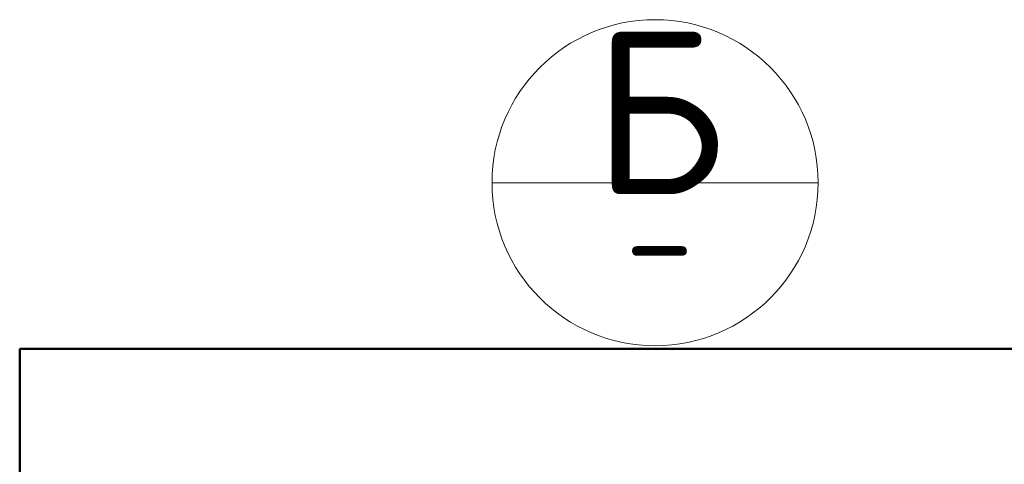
# Model space of a CAD drawing. Header units: millimetres. Extents: x -26477 to 45326, y 46540 to 77465.
# Tile 40 of 50: x 42080 to 42804, y 73402 to 73730. Entities that reach past the tile are written whole.
import ezdxf

# ---------------------------------------------------------------- set-up
doc = ezdxf.new("R2010")
doc.units = ezdxf.units.MM
doc.layers.add('Standard', color=7, linetype='Continuous', lineweight=25)
doc.styles.add('ISOCPEUR', font='ISOCPEUR')

msp = doc.modelspace()

# ---------------------------------------------------------------- linework, layer by layer
at = {"layer": 'Standard', "color": 7, "linetype": 'Continuous', "lineweight": 13, "transparency": 33554687}
msp.add_line((42427.06, 73609.78), (42667.06, 73609.78), dxfattribs=at)
at = {"layer": 'Standard', "color": 7, "linetype": 'Continuous', "lineweight": 50, "transparency": 33554687}
msp.add_lwpolyline([(42079.52, 73487.35), (42079.52, 72754.97), (43035.42, 72754.97), (43035.42, 73487.35), (42079.52, 73487.35)], dxfattribs=at)
at = {"layer": 'Standard', "color": 7, "linetype": 'Continuous', "lineweight": 13, "transparency": 33554687}
msp.add_circle((42547.06, 73609.78), 120, dxfattribs=at)

# ---------------------------------------------------------------- texts
at = {"layer": 'Standard', "color": 7, "linetype": 'Continuous', "lineweight": 13, "transparency": 33554687, "attachment_point": 5, "style": 'ISOCPEUR'}
for s, insert, char_height, width in [('\\A1;{\\fISOCPEUR|i0|b0;\\H120.000000;\\W1.000000;\\C7;Б}\\P', (42550.27, 73661.41), 120, 144), ('\\A1;{\\fISOCPEUR|i0|b0;\\H75.000000;\\W1.000000;\\C7;-}\\P', (42550.27, 73567.27), 75, 81.6667)]:
    msp.add_mtext(s, dxfattribs=dict(at, insert=insert, char_height=char_height, width=width))

doc.saveas('drawing.dxf')
